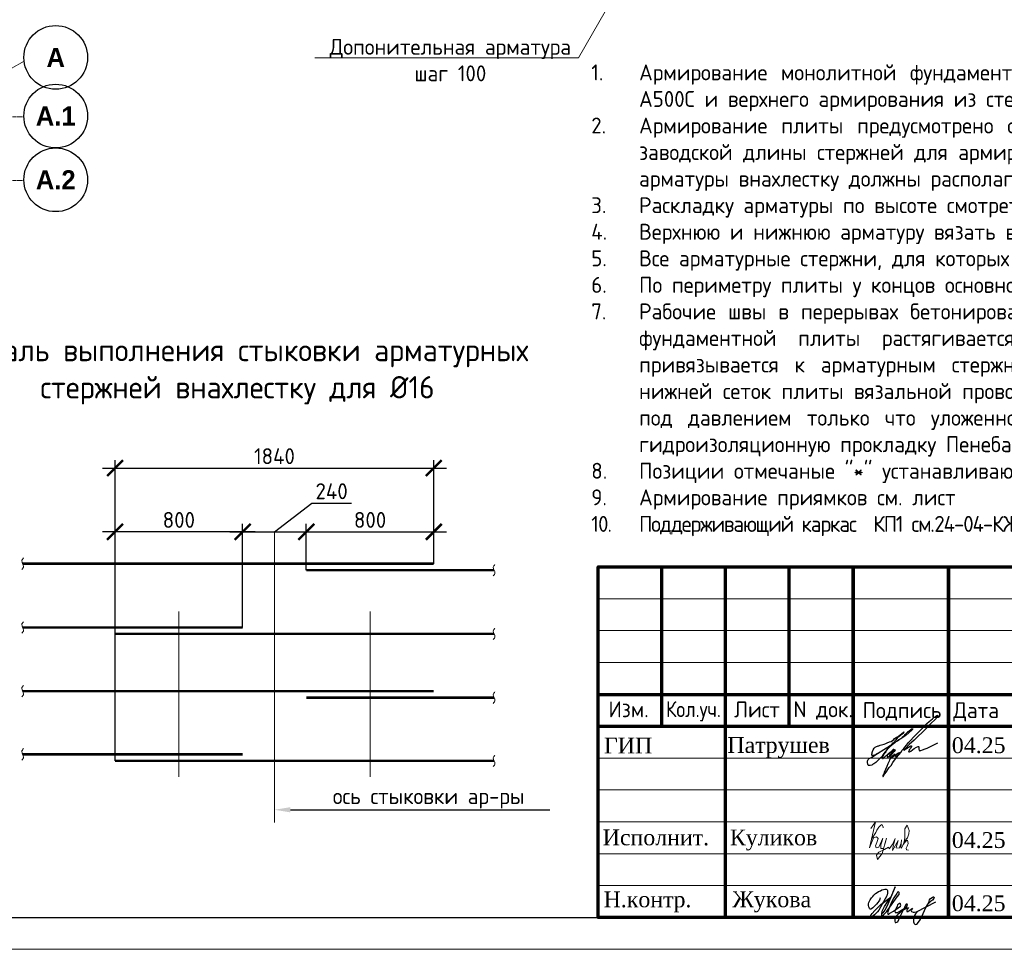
# Model space of a CAD drawing. Header units: millimetres. Extents: x -56135 to 1694203, y -446411 to -23139.
# Tile 169 of 256: x 814836 to 830281, y -140264 to -125677. Entities that reach past the tile are written whole.
import ezdxf
from ezdxf import colors
from ezdxf.entities.mleader import LeaderData, LeaderLine
from ezdxf.math import Vec2, Vec3

# ---------------------------------------------------------------- set-up
doc = ezdxf.new("R2010")
doc.units = ezdxf.units.MM
doc.linetypes.add('______5', pattern=[1100, 800, -100, 100, -100])
doc.linetypes.add('осевая', pattern=[50.8, 31.75, -6.35, 6.35, -6.35])
for name, color, linetype, lineweight in [('0.20 __', 4, 'Continuous', 20), ('Арматура', 152, 'Continuous', 40), ('Выноски', 20, 'Continuous', 20), ('Оси', 40, '______5', 18), ('подоснова', 151, 'Continuous', 5), ('РАЗМЕРЫ', 1, 'Continuous', 9), ('Рамка', 7, 'Continuous', 70), ('Текст', 7, 'Continuous', 25), ('ТОНКИЕ', 7, 'Continuous', 9), ('Узлы', 7, 'Continuous', 0)]:
    doc.layers.add(name, color=color, linetype=linetype, lineweight=lineweight)
for name, color, linetype in [('PDF _S_NET_PROFILE_AXIS', 7, 'Continuous'), ('PDF7_Text', 7, 'Continuous'), ('PDF8_Text', 7, 'Continuous'), ('ТОЛСТЫЕ_ОСНОВНЫЕ', 6, 'Continuous')]:
    doc.layers.add(name, color=color, linetype=linetype)
doc.styles.add('Century Gothic', font='GOTHIC.TTF')
doc.styles.add('GOST-2.304_Type-B', font='GOST_Common.ttf')
doc.styles.add('PDF Times New Roman', font='times.ttf')
doc.styles.add('ГОСТ', font='GOST_Common.ttf')
doc.styles.add('Украинский', font='isocpeur.ttf', dxfattribs={"oblique": 12})
doc.dimstyles.new('5х', dxfattribs={"dimscale": 100, "dimtxt": 2.5, "dimasz": 2.5, "dimexe": 1.25, "dimexo": 0, "dimtad": 1, "dimdec": 0, "dimlfac": 0.2, "dimtxsty": 'GOST-2.304_Type-B', "dimblk": 'ARCHTICK', "dimcen": 2.5, "dimdle": 2, "dimadec": 0, "dimazin": 2, "dimtfac": 0.75, "dimtdec": 0, "dimtmove": 1, "dimatfit": 3, "dimfxl": 1, "dimtolj": 1, "dimarcsym": 1})

# ---------------------------------------------------------------- blocks, each defined once
blk = doc.blocks.new('NSY101')
at = {"color": 0, "linetype": 'ByBlock', "lineweight": -2}
blk.add_circle((0, 0), 50, dxfattribs=at)
blk = doc.blocks.new('оси 2.2-2.3')
at = {"layer": 'Оси', "color": 16, "linetype": '______5', "lineweight": 0, "transparency": 33554687}
blk.add_line((524376.4, -126525.7), (523707.4, -126895.4), dxfattribs=at)
at = {"layer": 'Оси', "color": 16, "linetype": 'осевая', "lineweight": 0, "transparency": 33554687}
for p, q in [((468076.3, -127395.4), (524372.9, -127395.4)), ((468076.3, -128395.4), (524372.9, -128395.4))]:
    blk.add_line(p, q, dxfattribs=at)
at = {"layer": 'Оси', "color": 16, "linetype": 'Continuous', "lineweight": 25, "transparency": 33554687, "xscale": 9.999999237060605, "yscale": 9.999999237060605, "zscale": 9.999999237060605}
for p in [(524872.8, -126465.2), (524872.8, -127385.2), (524872.8, -128385.2)]:
    blk.add_blockref('NSY101', p, dxfattribs=at)
at = {"layer": 'Оси', "color": 16, "linetype": 'Continuous', "lineweight": 25, "transparency": 33554687, "char_height": 300, "attachment_point": 5, "style": 'Century Gothic'}
for s, insert, width in [('\\A1;{\\fCentury Gothic|i0|b1;\\H300.000000;\\W1.000000;\\C16;А}\\P', (524872.8, -126465.2), 460), ('\\A1;{\\fCentury Gothic|i0|b1;\\H300.000000;\\W1.000000;\\C16;А.1}\\P', (524872.8, -127385.2), 810), ('\\A1;{\\fCentury Gothic|i0|b1;\\H300.000000;\\W1.000000;\\C16;А.2}\\P', (524872.8, -128385.2), 810)]:
    blk.add_mtext(s, dxfattribs=dict(at, insert=insert, width=width))
blk = doc.blocks.new('*U43')
at = {"layer": 'ТОЛСТЫЕ_ОСНОВНЫЕ', "color": 6}
blk.add_lwpolyline([(20, 5), (886, 5), (886, 415), (20, 415)], close=True, dxfattribs=at)
at = {"layer": 'ТОНКИЕ'}
blk.add_lwpolyline([(0, 0), (891, 0), (891, 420), (0, 420)], close=True, dxfattribs=at)
blk = doc.blocks.new('11')
at = {"layer": 'Выноски'}
for p, q in [((47944, 66700), (47962, 66737)), ((47962, 66737), (47989, 66781)), ((47989, 66781), (48016, 66806)), ((48016, 66806), (48038, 66823)), ((48038, 66823), (48060, 66786)), ((48060, 66786), (48058, 66769)), ((47885, 66608), (47944, 66700))]:
    blk.add_line(p, q, dxfattribs=at)
blk.add_lwpolyline([(47863, 66761), (47937, 66865), (47843, 66458), (47885, 66564), (47905, 66616), (47954, 66628), (47979, 66606), (47957, 66539), (47937, 66487), (47947, 66458), (47991, 66470), (48051, 66611), (48041, 66569), (48023, 66505), (48023, 66448), (48065, 66448), (48090, 66529), (48110, 66608), (48043, 66369), (47972, 66275), (47954, 66344), (47991, 66389), (48078, 66431), (48142, 66470), (48154, 66441), (48204, 66512), (48246, 66606), (48209, 66455), (48204, 66418), (48295, 66574), (48265, 66463), (48265, 66455), (48312, 66453), (48342, 66529), (48347, 66584), (48337, 66465), (48349, 66453), (48401, 66569), (48443, 66616), (48461, 66678), (48466, 66727), (48436, 66811), (48399, 66754), (48399, 66618), (48389, 66549), (48374, 66507), (48416, 66564), (48441, 66576), (48451, 66524), (48433, 66482), (48419, 66453), (48424, 66428), (48458, 66421)], dxfattribs=at)
blk = doc.blocks.new('яяя')
at = {"lineweight": 30}
for points in [[(345424, 110432), (345425, 110410), (345424, 110397), (345417, 110379), (345406, 110350), (345390, 110319), (345357, 110275), (345310, 110221), (345265, 110176), (345198, 110110), (345161, 110077), (345133, 110066), (345116, 110066), (345102, 110075), (345090, 110091), (345082, 110115), (345074, 110146), (345066, 110182), (345064, 110206), (345067, 110234), (345077, 110278), (345095, 110320), (345114, 110361), (345134, 110395), (345159, 110428), (345195, 110469), (345228, 110506), (345284, 110560), (345331, 110595), (345379, 110625), (345435, 110648), (345486, 110670), (345532, 110686), (345573, 110696), (345605, 110698), (345621, 110695), (345635, 110687), (345648, 110671), (345656, 110649), (345659, 110625), (345659, 110583), (345656, 110553), (345647, 110523), (345635, 110489), (345387, 110033), (345349, 109985), (345311, 109948), (345247, 109889), (345209, 109858), (345192, 109844), (345180, 109837), (345157, 109833), (345150, 109835), (345140, 109842), (345135, 109856), (345138, 109881), (345148, 109892), (345183, 109930), (345267, 110024), (345343, 110105), (345455, 110213), (345617, 110343), (345775, 110456), (345811, 110526), (345838, 110607), (345890, 110740), (345902, 110771), (345698, 110295), (345672, 110226), (345626, 110132), (345572, 110032), (345518, 109953), (345481, 109918), (345497, 110001), (345567, 110147), (345655, 110301), (345760, 110442)], [(345481, 109918), (345476, 109896), (345475, 109874), (345485, 109861), (345506, 109866), (345539, 109891), (345632, 109983), (345968, 110450), (346022, 110527), (346029, 110560), (346027, 110579), (346026, 110590), (346010, 110605), (345993, 110609), (345975, 110601), (345962, 110584), (345954, 110562), (345857, 110421), (345783, 110292), (345741, 110183), (345701, 110079), (345665, 109985), (345660, 109952), (345666, 109929), (345669, 109915), (345682, 109910), (345702, 109914), (345735, 109941), (345846, 110007), (346065, 110160), (346075, 110193), (346070, 110217), (346066, 110236), (346052, 110241), (346030, 110241), (346007, 110228), (345978, 110203), (345960, 110164), (345892, 110010), (345895, 109986), (345904, 109966), (345925, 109964), (345969, 109968), (346045, 110000), (346218, 110114), (346261, 110154), (346280, 110184), (346282, 110210), (346278, 110225), (346263, 110229), (346241, 110222), (346220, 110198), (346162, 110049), (345989, 109904), (345932, 109849), (345906, 109805), (345891, 109739), (345890, 109690), (345899, 109652), (345924, 109647), (345956, 109655), (345980, 109674), (346058, 109838), (346158, 110046), (346261, 110098), (346314, 110120), (346292, 110079), (346269, 110036), (346261, 110008), (346267, 109998), (346293, 109998), (346363, 110039), (346445, 110095), (346421, 110068), (346414, 110040), (346407, 110011), (346416, 109990), (346466, 109972), (346509, 109977), (346574, 109984), (347172, 110293)], [(346586, 109971), (346543, 109917), (346509, 109873), (346489, 109825), (346475, 109767), (346472, 109710), (346478, 109675), (346485, 109641), (346501, 109621), (346517, 109602), (346542, 109589), (346568, 109592), (346605, 109620), (346680, 109731), (346736, 109842), (346865, 110115), (346962, 110290), (346969, 110318), (346979, 110360), (347013, 110403), (347056, 110434), (347091, 110450), (347109, 110450), (347121, 110434), (347115, 110405), (347072, 110355), (347012, 110307), (346924, 110222)]]:
    blk.add_lwpolyline(points, dxfattribs=at)
blk = doc.blocks.new('A$Cd09756da')
at = {"layer": 'PDF _S_NET_PROFILE_AXIS', "lineweight": 30, "elevation": 0}
blk.add_lwpolyline([(-13735, 2814), (-13718, 2835), (-13697, 2852), (-13684, 2869), (-13650, 2903), (-13642, 2907), (-13638, 2916), (-13629, 2920), (-13621, 2928), (-13600, 2945), (-13583, 2958), (-13570, 2962), (-13562, 2962), (-13562, 2958), (-13566, 2949), (-13578, 2937), (-13667, 2860), (-13684, 2852), (-13701, 2835), (-13752, 2805), (-13773, 2793), (-13799, 2776), (-13803, 2772), (-13807, 2772), (-13799, 2776), (-13786, 2784), (-13782, 2784), (-13777, 2789), (-13782, 2784), (-13786, 2780), (-13794, 2776), (-13811, 2763), (-13828, 2755), (-13845, 2738), (-13887, 2708), (-13926, 2674), (-13968, 2632), (-13981, 2619), (-13985, 2611), (-13993, 2606), (-14002, 2594), (-14019, 2573), (-14031, 2551), (-14040, 2535), (-14061, 2509), (-14086, 2488), (-14141, 2433), (-14175, 2408), (-14192, 2399), (-14205, 2391), (-14230, 2382), (-14256, 2382), (-14264, 2391), (-14268, 2403), (-14273, 2429), (-14273, 2454), (-14268, 2467), (-14260, 2479), (-14247, 2492), (-14222, 2505), (-14213, 2513), (-14197, 2522), (-14175, 2535), (-14163, 2539), (-14150, 2551), (-14133, 2560), (-14116, 2573), (-14074, 2598), (-14027, 2628), (-13985, 2653), (-13947, 2678), (-13930, 2691), (-13917, 2700), (-13904, 2704), (-13896, 2712), (-13896, 2708), (-13904, 2704), (-13909, 2700), (-13921, 2691), (-13938, 2678), (-13976, 2657), (-14061, 2602), (-14103, 2577), (-14137, 2560), (-14150, 2551), (-14163, 2547), (-14171, 2543), (-14180, 2543), (-14192, 2539), (-14201, 2543), (-14205, 2547), (-14205, 2564), (-14201, 2577), (-14201, 2590), (-14197, 2606), (-14184, 2632), (-14167, 2657), (-14158, 2666), (-14154, 2674), (-14141, 2678), (-14108, 2695), (-14095, 2695), (-14086, 2700), (-14074, 2704), (-14010, 2717), (-13985, 2729), (-13964, 2738), (-13926, 2755), (-13904, 2763), (-13883, 2776), (-13866, 2789), (-13854, 2801), (-13820, 2827), (-13794, 2839), (-13782, 2848), (-13765, 2860), (-13731, 2890), (-13714, 2903), (-13705, 2911), (-13701, 2911), (-13710, 2894), (-13735, 2869), (-13748, 2860), (-13782, 2835), (-13794, 2827), (-13807, 2814), (-13832, 2784), (-13845, 2772), (-13849, 2763), (-13866, 2742), (-13879, 2733), (-13892, 2717), (-13896, 2712), (-13896, 2708), (-13900, 2704), (-13909, 2700), (-13921, 2687), (-13943, 2662), (-13955, 2649), (-13968, 2632), (-13976, 2619), (-13985, 2611), (-13989, 2606), (-13985, 2611), (-13981, 2611), (-13985, 2606), (-13993, 2585), (-14002, 2581), (-14006, 2573), (-14010, 2568), (-14036, 2518), (-14036, 2505), (-14040, 2496), (-14036, 2492), (-14031, 2492), (-14019, 2505), (-14006, 2513), (-13951, 2568), (-13917, 2594), (-13904, 2606), (-13892, 2611), (-13887, 2619), (-13875, 2632), (-13871, 2640), (-13862, 2640), (-13862, 2636), (-13879, 2619), (-13896, 2598), (-13921, 2577), (-13934, 2568), (-13947, 2556), (-13951, 2556), (-13959, 2551), (-13964, 2543), (-13964, 2522), (-13959, 2518), (-13951, 2518), (-13938, 2526), (-13921, 2543), (-13913, 2556), (-13904, 2564), (-13879, 2594), (-13862, 2611), (-13854, 2623), (-13841, 2628), (-13837, 2632), (-13832, 2632), (-13845, 2619), (-13854, 2606), (-13866, 2598), (-13887, 2573), (-13904, 2551), (-13913, 2543), (-13917, 2535), (-13921, 2522), (-13921, 2509), (-13917, 2505), (-13904, 2501), (-13900, 2505), (-13892, 2522), (-13879, 2535), (-13858, 2551), (-13849, 2560), (-13837, 2560), (-13832, 2551), (-13832, 2526), (-13828, 2526), (-13820, 2530), (-13807, 2539), (-13782, 2564), (-13773, 2577), (-13769, 2581), (-13769, 2585), (-13773, 2585), (-13777, 2581), (-13786, 2577), (-13811, 2560), (-13841, 2539), (-13879, 2513), (-13887, 2509), (-13900, 2505), (-13909, 2496), (-13926, 2471), (-13934, 2450), (-13955, 2412), (-13972, 2369), (-13993, 2323), (-14010, 2272), (-14019, 2251), (-14031, 2225), (-14031, 2213), (-14027, 2213), (-14023, 2217), (-14019, 2225), (-14010, 2238), (-14006, 2247), (-13998, 2259), (-13972, 2293), (-13955, 2319), (-13934, 2352), (-13904, 2386), (-13875, 2429), (-13816, 2509), (-13782, 2551), (-13752, 2590), (-13727, 2623), (-13701, 2653), (-13684, 2678), (-13663, 2704), (-13629, 2746), (-13595, 2784), (-13553, 2827), (-13464, 2920), (-13418, 2962), (-13380, 3004), (-13341, 3043), (-13308, 3072), (-13278, 3098), (-13253, 3119), (-13231, 3136), (-13214, 3148), (-13202, 3157), (-13193, 3165), (-13185, 3165), (-13185, 3170), (-13176, 3174), (-13176, 3153), (-13185, 3140), (-13193, 3131), (-13197, 3123), (-13295, 3026), (-13320, 2996), (-13354, 2966), (-13540, 2780), (-13617, 2712), (-13672, 2657), (-13680, 2645), (-13689, 2636), (-13697, 2632), (-13701, 2628), (-13701, 2623), (-13697, 2623), (-13689, 2628), (-13676, 2640), (-13646, 2657), (-13633, 2670), (-13621, 2674), (-13612, 2683), (-13595, 2691), (-13583, 2691), (-13583, 2683), (-13591, 2666), (-13600, 2653), (-13617, 2632), (-13621, 2619), (-13625, 2611), (-13629, 2606), (-13629, 2602), (-13621, 2594), (-13617, 2598), (-13612, 2598), (-13604, 2602), (-13591, 2611), (-13540, 2649), (-13502, 2674), (-13477, 2683), (-13473, 2683), (-13468, 2678), (-13468, 2640), (-13464, 2628), (-13460, 2619), (-13451, 2615), (-13443, 2619), (-13435, 2619), (-13409, 2628), (-13367, 2645), (-13337, 2657), (-13308, 2674), (-13265, 2691), (-13223, 2712), (-13168, 2738)], dxfattribs=at)
at = {"layer": 'Рамка', "color": 7}
for p, q in [((-17500, 3000), (-17500, 5500)), ((-15500, 3000), (-15500, 5500)), ((-18500, 3500), (-12000, 3500)), ((-18500, 3000), (0, 3000))]:
    blk.add_line(p, q, dxfattribs=at)
at = {"layer": 'Рамка'}
for p, q in [((-16500, 0), (-16500, 5500)), ((-14500, 0), (-14500, 5500)), ((-14500, 5500), (-14500, 0)), ((-13000, 5500), (-13000, 0)), ((-13000, 0), (-13000, 5500))]:
    blk.add_line(p, q, dxfattribs=at)
at = {"layer": 'Рамка', "color": 7, "lineweight": 15}
for p, q in [((-18500, 5000), (-12000, 5000)), ((-18500, 4500), (-12000, 4500)), ((-18500, 4000), (-12000, 4000)), ((-18500, 2500), (-12000, 2500)), ((-18500, 2000), (-12000, 2000)), ((-18500, 1500), (-12000, 1500)), ((-18500, 1000), (-12000, 1000)), ((-18500, 500), (-12000, 500))]:
    blk.add_line(p, q, dxfattribs=at)
at = {"layer": 'Рамка'}
blk.add_lwpolyline([(0, 0), (-18500, 0), (-18500, 5500), (0, 5500)], close=True, dxfattribs=at)
at = {"color": 2, "lineweight": 60, "xscale": 0.5, "yscale": 0.5, "zscale": 0.5}
blk.add_blockref('яяя', (-186789, -54904), dxfattribs=at)
at = {"layer": 'Выноски', "color": 0}
blk.add_blockref('11', (-62086, -65365), dxfattribs=at)
at = {"layer": 'PDF7_Text', "char_height": 248, "attachment_point": 7, "style": 'PDF Times New Roman'}
for s, insert in [('Патрушев', (-16471, 2500)), ('04.25', (-12950, 2573)), ('04.25', (-12950, 1085)), ('Жукова', (-16392, 79)), ('04.25', (-12950, 93))]:
    blk.add_mtext(s, dxfattribs=dict(at, insert=insert))
at = {"layer": 'PDF7_Text', "insert": (-16432, 1050), "char_height": 247.95, "attachment_point": 7, "style": 'PDF Times New Roman'}
blk.add_mtext_dynamic_manual_height_columns('{\\C256;Куликов}', width=2000, gutter_width=1250, heights=[0], dxfattribs=at)
at = {"layer": 'PDF8_Text', "char_height": 248, "attachment_point": 7, "style": 'PDF Times New Roman'}
for s, insert in [('ГИП', (-18407, 2573)), ('Исполнит.', (-18427, 1127)), ('Н.контр.', (-18413, 79))]:
    blk.add_mtext(s, dxfattribs=dict(at, insert=insert))
at = {"layer": 'Текст', "color": 7, "style": 'ГОСТ'}
for s, p in [('Изм.', (-18336, 3141)), ('Лист', (-16365, 3139)), ('N док.', (-15435, 3141)), ('Подпись', (-14351, 3127)), ('Дата', (-12929, 3127))]:
    blk.add_text(s, height=250, dxfattribs=at).set_placement(p)
at = {"layer": 'Текст', "color": 7, "style": 'ГОСТ', "width": 0.9}
blk.add_text('Кол.уч.', height=250, dxfattribs=at).set_placement((-17435, 3143))
blk = doc.blocks.new('_None')
blk = doc.blocks.new('_ArchTick')
at = {"color": 0, "linetype": 'ByBlock', "const_width": 0.15}
blk.add_lwpolyline([(-0.5, -0.5), (0.5, 0.5)], dxfattribs=at)
blk = doc.blocks.new('*D783')
at = {"layer": 'DEFPOINTS', "color": 0, "linetype": 'Continuous', "transparency": 16777216}
for p in [(821332, -132713), (821332, -133657), (816332, -137306)]:
    blk.add_point(p, dxfattribs=at)
at = {"layer": 'РАЗМЕРЫ', "color": 0, "linetype": 'Continuous', "lineweight": -2, "transparency": 16777216}
for p, q in [((816332, -137306), (816332, -132588)), ((821332, -133657), (821332, -132588)), ((816132, -132713), (821532, -132713))]:
    blk.add_line(p, q, dxfattribs=at)
at = {"layer": 'РАЗМЕРЫ', "color": 0, "linetype": 'Continuous', "lineweight": -2, "transparency": 16777216, "xscale": 250, "yscale": 250, "zscale": 250, "rotation": 180}
blk.add_blockref('_ArchTick', (816332, -132713), dxfattribs=at)
at = {"layer": 'РАЗМЕРЫ', "color": 0, "linetype": 'Continuous', "lineweight": -2, "transparency": 16777216, "xscale": 250, "yscale": 250, "zscale": 250}
blk.add_blockref('_ArchTick', (821332, -132713), dxfattribs=at)
at = {"layer": 'РАЗМЕРЫ', "color": 0, "linetype": 'Continuous', "transparency": 16777216, "insert": (818832, -132526), "char_height": 250, "attachment_point": 5, "style": 'GOST-2.304_Type-B'}
blk.add_mtext('\\A1;1840', dxfattribs=at)
blk = doc.blocks.new('*D784')
at = {"layer": 'DEFPOINTS', "color": 0, "linetype": 'Continuous', "transparency": 16777216}
for p in [(816332, -133713), (816332, -134213), (818332, -135213)]:
    blk.add_point(p, dxfattribs=at)
at = {"layer": 'РАЗМЕРЫ', "color": 0, "linetype": 'Continuous', "lineweight": -2, "transparency": 16777216}
for p, q in [((816332, -134213), (816332, -133588)), ((818332, -135213), (818332, -133588)), ((818532, -133713), (816132, -133713))]:
    blk.add_line(p, q, dxfattribs=at)
at = {"layer": 'РАЗМЕРЫ', "color": 0, "linetype": 'Continuous', "lineweight": -2, "transparency": 16777216, "xscale": 250, "yscale": 250, "zscale": 250, "rotation": 180}
blk.add_blockref('_ArchTick', (816332, -133713), dxfattribs=at)
at = {"layer": 'РАЗМЕРЫ', "color": 0, "linetype": 'Continuous', "lineweight": -2, "transparency": 16777216, "xscale": 250, "yscale": 250, "zscale": 250}
blk.add_blockref('_ArchTick', (818332, -133713), dxfattribs=at)
at = {"layer": 'РАЗМЕРЫ', "color": 0, "linetype": 'Continuous', "transparency": 16777216, "insert": (817332, -133526), "char_height": 250, "attachment_point": 5, "style": 'GOST-2.304_Type-B'}
blk.add_mtext('\\A1;800', dxfattribs=at)
blk = doc.blocks.new('*D785')
at = {"layer": 'DEFPOINTS', "color": 0, "linetype": 'Continuous', "transparency": 16777216}
for p in [(821332, -133713), (821332, -134213), (819332, -134314)]:
    blk.add_point(p, dxfattribs=at)
at = {"layer": 'РАЗМЕРЫ', "color": 0, "linetype": 'Continuous', "lineweight": -2, "transparency": 16777216}
for p, q in [((819332, -134314), (819332, -133588)), ((821332, -134213), (821332, -133588)), ((819132, -133713), (821532, -133713))]:
    blk.add_line(p, q, dxfattribs=at)
at = {"layer": 'РАЗМЕРЫ', "color": 0, "linetype": 'Continuous', "lineweight": -2, "transparency": 16777216, "xscale": 250, "yscale": 250, "zscale": 250, "rotation": 180}
blk.add_blockref('_ArchTick', (819332, -133713), dxfattribs=at)
at = {"layer": 'РАЗМЕРЫ', "color": 0, "linetype": 'Continuous', "lineweight": -2, "transparency": 16777216, "xscale": 250, "yscale": 250, "zscale": 250}
blk.add_blockref('_ArchTick', (821332, -133713), dxfattribs=at)
at = {"layer": 'РАЗМЕРЫ', "color": 0, "linetype": 'Continuous', "transparency": 16777216, "insert": (820332, -133526), "char_height": 250, "attachment_point": 5, "style": 'GOST-2.304_Type-B'}
blk.add_mtext('\\A1;800', dxfattribs=at)
blk = doc.blocks.new('*D786')
at = {"layer": 'DEFPOINTS', "color": 0, "linetype": 'Continuous', "transparency": 16777216}
for p in [(819332, -133713), (818332, -134133), (819332, -134297)]:
    blk.add_point(p, dxfattribs=at)
at = {"layer": 'РАЗМЕРЫ', "color": 0, "linetype": 'Continuous', "lineweight": -2, "transparency": 16777216}
for p, q in [((818832, -133713), (819416, -133263)), ((819416, -133263), (820041, -133263)), ((818332, -134133), (818332, -133588)), ((819332, -134297), (819332, -133588)), ((818132, -133713), (819532, -133713))]:
    blk.add_line(p, q, dxfattribs=at)
at = {"layer": 'РАЗМЕРЫ', "color": 0, "linetype": 'Continuous', "lineweight": -2, "transparency": 16777216, "xscale": 250, "yscale": 250, "zscale": 250, "rotation": 180}
blk.add_blockref('_ArchTick', (818332, -133713), dxfattribs=at)
at = {"layer": 'РАЗМЕРЫ', "color": 0, "linetype": 'Continuous', "lineweight": -2, "transparency": 16777216, "xscale": 250, "yscale": 250, "zscale": 250}
blk.add_blockref('_ArchTick', (819332, -133713), dxfattribs=at)
at = {"layer": 'РАЗМЕРЫ', "color": 0, "linetype": 'Continuous', "transparency": 16777216, "insert": (819729, -133076), "char_height": 250, "attachment_point": 5, "style": 'GOST-2.304_Type-B'}
blk.add_mtext('\\A1;240', dxfattribs=at)

msp = doc.modelspace()

# ---------------------------------------------------------------- linework, layer by layer
at = {"layer": '0.20 __', "color": 2}
for points in [[(814895.9, -134123.3), (814868.4, -134168.3), (814895.9, -134258.3), (814868.4, -134303.3)], [(822291.2, -134224.2), (822263.7, -134269.2), (822291.2, -134359.2), (822263.7, -134404.2)], [(814895.9, -135123.3), (814868.4, -135168.3), (814895.9, -135258.3), (814868.4, -135303.3)], [(822291.2, -135224.2), (822263.7, -135269.2), (822291.2, -135359.2), (822263.7, -135404.2)], [(814895.9, -136123.3), (814868.4, -136168.3), (814895.9, -136258.3), (814868.4, -136303.3)], [(822291.2, -136224.2), (822263.7, -136269.2), (822291.2, -136359.2), (822263.7, -136404.2)], [(814895.9, -137114.8), (814868.4, -137159.8), (814895.9, -137249.8), (814868.4, -137294.8)], [(822291.2, -137215.8), (822263.7, -137260.8), (822291.2, -137350.8), (822263.7, -137395.8)]]:
    msp.add_spline(points, degree=3, dxfattribs=at)
at = {"layer": 'Арматура', "const_width": 40}
for points in [[(814882.2, -134213.3), (821331.6, -134213.3)], [(819331.6, -134314.2), (822277.4, -134314.2)], [(814882.2, -135213.3), (818331.6, -135213.3)], [(816331.6, -135314.2), (822277.4, -135314.2)], [(814882.2, -136213.3), (821331.6, -136213.3)], [(819331.6, -136314.2), (822277.4, -136314.2)], [(814882.2, -137204.8), (818331.6, -137204.8)], [(816331.6, -137305.8), (822277.4, -137305.8)]]:
    msp.add_lwpolyline(points, dxfattribs=at)
at = {"layer": 'Оси', "ltscale": 45}
msp.add_line((818831.6, -133713.3), (818831.6, -138272.7), dxfattribs=at)
at = {"layer": 'Оси', "linetype": 'Continuous', "ltscale": 20}
for p, q in [((817331.6, -134963.3), (817331.6, -137555.8)), ((820331.6, -134963.3), (820331.6, -137555.8))]:
    msp.add_line(p, q, dxfattribs=at)

# ---------------------------------------------------------------- block references
at = {"xscale": 100, "yscale": 100, "zscale": 100}
msp.add_blockref('*U43', (753807.9, -140263.7), dxfattribs=at)
at = {"lineweight": 50, "ltscale": 100}
msp.add_blockref('A$Cd09756da', (842407.9, -139763.7), dxfattribs=at)
at = {"layer": 'РАЗМЕРЫ', "color": 1}
msp.add_blockref('оси 2.2-2.3', (290527.8, 196.2), dxfattribs=at)

# ---------------------------------------------------------------- texts
at = {"layer": 'Текст', "insert": (823801.5, -126379), "char_height": 250, "width": 18388.819, "attachment_point": 1, "style": 'GOST-2.304_Type-B'}
msp.add_mtext('\\pxi-3,l3,qj,t3;1.^IАрмирование монолитной фундаментной плиты состоит из основного нижнего армирования из стержней ∅20 А500С и верхнего армирования из стержней ∅16 А500С  с шагом 200х200мм и дополнительного армирования.\\P2.^IАрмирование плиты предусмотрено отдельными стержнями заводской длины по осям Х и Y. При недостатке заводской длины стержней для армирования плиты, стыки стержней осуществлять внахлестку без сварки.  Стыки арматуры внахлестку должны располагаться вразбежку (через шаг) (см. деталь стыковки арматуры).\\P3.^IРаскладку арматуры по высоте смотреть сечение 1-1.\\P4.^IВерхнюю и нижнюю арматуру вязать вязальной проволокой через пересечение.\\P5.^IВсе арматурные стержни, для которых не указан шаг укладываются с шагом 200мм.\\P6.^IПо периметру плиты у концов основной арматуры и дополнительной устанавливать П-образные элементы (Ск1).\\P7.^IРабочие швы в перерывах бетонирования ростверка по захваткам устраиваются следующим образом: по толщине фундаментной плиты растягивается металлическая сетка с ячейкой 50*50мм, которая в свою очередь привязывается к арматурным стержням ф12 А500С (коротыши). Последние привязываются в узлах верхней и нижней сеток плиты вязальной проволокой. Коротыши служат для удержания металлической сетки от выгибания под давлением только что уложенной бетонной смеси. При возобновлении бетонирования в шов установить гидроизоляционную прокладку Пенебар.\\P8.^IПозиции отмечаные "*" устанавливаются с шагом 100мм.\\P9.^IАрмирование приямков см. лист\\P{\\T0.9;\\C0;10.^IПоддерживающий каркас  КП1 см.24-04-КЖ.2-0.1-лист13 устанавливать с шагом  1000мм  в шахматном порядке.}', dxfattribs=at)
at = {"layer": 'Узлы', "color": 80, "linetype": 'Continuous', "lineweight": 0, "width": 10464.96, "attachment_point": 5, "style": 'GOST-2.304_Type-B'}
for s, insert, char_height in [('\\pxi0.391,qc;Деталь выполнения стыковки арматурных стержней внахлестку для %%C16', (818251.6, -131200.4), 350), ('ось стыковки ар-ры', (821250.3, -137894.5), 250)]:
    msp.add_mtext(s, dxfattribs=dict(at, insert=insert, char_height=char_height))

# ---------------------------------------------------------------- dimensions: what is measured, and where the dimension line sits
at = {"layer": 'РАЗМЕРЫ', "linetype": 'Continuous'}
dim = msp.add_linear_dim(base=(821331.6, -132713.3), p1=(816331.6, -137305.8), p2=(821331.6, -133656.8), text='1840', dimstyle='5х', dxfattribs=at)
dim.commit()
dim.dimension.update_dxf_attribs({"geometry": '*D783', "text_midpoint": (818831.6, -132525.8)})
for base, p1, p2, text, picture, middle in [((819331.6, -133713.3), (818331.6, -134133.3), (819331.6, -134297.1), '240', '*D786', (819478.7, -133263.3)), ((816331.6, -133713.3), (818331.6, -135213.3), (816331.6, -134213.3), '800', '*D784', (817331.6, -133713.3)), ((821331.6, -133713.3), (819331.6, -134314.2), (821331.6, -134213.3), '800', '*D785', (820331.6, -133713.3))]:
    dim = msp.add_linear_dim(base=base, p1=p1, p2=p2, text=text, dimstyle='5х', dxfattribs=at)
    dim.commit()
    dim.dimension.update_dxf_attribs({"geometry": picture, "text_midpoint": middle, "dimtype": 160})

# ---------------------------------------------------------------- leaders
at = {"layer": 'Выноски', "ltscale": 0.1}
ml = msp.add_multileader_mtext('Standard', dxfattribs=at)
ml.set_content('', color=256, style='Украинский')
ml.set_leader_properties()
ml.build(insert=Vec2(0, 0))
ml.multileader.update_dxf_attribs({"text_right_attachment_type": 6, "arrow_head_size": 250})
ctx = ml.context
ctx.base_point, ctx.char_height, ctx.arrow_head_size, ctx.landing_gap_size, ctx.plane_origin = Vec3(823150.7, -138074.3), 0.18, 250, 0.09, Vec3(820571.5, -141226.1)
ctx.right_attachment = 6
notes = []
notes.append((ctx, [(1, (1, 1, 0), (819581.6, -138074.3), (1, 0), 3569.2, [(0, [(818831.6, -138074.3)], 0, [])])]))
ctx.mtext.insert, ctx.mtext.flow_direction = Vec3(823150.8, -138074.2), 5
at = {"layer": 'подоснова', "color": 4, "ltscale": 0.3}
ml = msp.add_multileader_mtext('Standard', dxfattribs=at)
ml.set_content('{\\C2;Допонительная арматура шаг 100}', color=4, style='GOST-2.304_Type-B')
ml.set_leader_properties(color=256, linetype='ByLayer', lineweight=15)
ml.set_arrow_properties(name='NONE')
ml.build(insert=Vec2(0, 0))
ml.multileader.update_dxf_attribs({"text_left_attachment_type": 6, "text_right_attachment_type": 6, "dogleg_length": 0.1, "arrow_head_size": 18})
ctx = ml.context
ctx.base_point, ctx.char_height, ctx.arrow_head_size, ctx.landing_gap_size, ctx.plane_origin = Vec3(819578, -126277.5), 250, 18, 20, Vec3(827719.5, -125937.8)
ctx.left_attachment, ctx.right_attachment, ctx.text_align_type = 6, 6, 1
notes.append((ctx, [(0, (1, 1, 0), (823603.7, -126277.5), (-1, 0), 0.1, [(3, [(824129.7, -123587.6), (823593, -123587.6), (824631.4, -123587.6), (825131.1, -123587.6)], 0, [])])]))
ctx.mtext.insert, ctx.mtext.width, ctx.mtext.alignment, ctx.mtext.flow_direction = Vec3(821590.8, -125977.5), 4075.871, 2, 5
for ctx, leaders in notes:
    for number, flags, end, landing, length, lines in leaders:
        leader = LeaderData()
        leader.index, (leader.has_last_leader_line, leader.has_dogleg_vector, leader.attachment_direction) = number, flags
        leader.last_leader_point, leader.dogleg_vector, leader.dogleg_length = Vec3(end), Vec3(landing), length
        for number, points, colour, breaks in lines:
            line = LeaderLine()
            line.index, line.vertices, line.color, line.breaks = number, Vec3.list(points), colors.encode_raw_color(colour), breaks
            leader.lines.append(line)
        ctx.leaders.append(leader)

doc.saveas('drawing.dxf')
